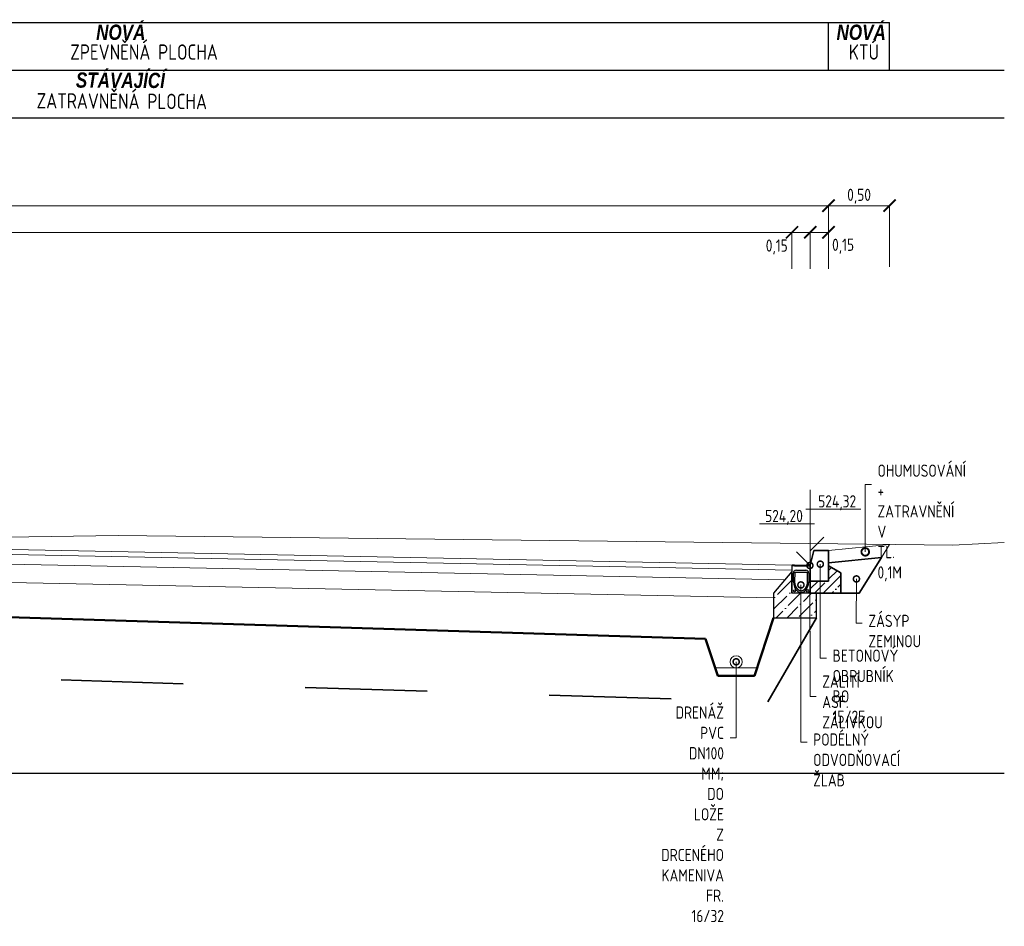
# Model space of a CAD drawing. Header units: metres. Extents: x 3405 to 3724, y 1602 to 1659.
# Tile 6 of 21: x 3415.12 to 3423.19, y 1620.14 to 1627.57. Entities that reach past the tile are written whole.
import ezdxf
from ezdxf import colors
from ezdxf.entities.mleader import LeaderData, LeaderLine
from ezdxf.enums import TextEntityAlignment as Align
from ezdxf.math import Vec2, Vec3

# ---------------------------------------------------------------- set-up
doc = ezdxf.new("R2010")
doc.units = ezdxf.units.M
doc.header["$LTSCALE"] = 0.5
doc.linetypes.add('B_CARA_04', pattern=[4, 2, -2])
for name, color, linetype in [('NOVÝ', 15, 'Continuous'), ('RP_VZ_srovnavaci rovina', 8, 'Continuous'), ('šrafy', 16, 'Continuous')]:
    doc.layers.add(name, color=color, linetype=linetype)
for name, color, linetype, lineweight in [('RP_nová', 240, 'Continuous', 35), ('RP_VZ_novy', 240, 'Continuous', 18), ('RP_VZ_novy_koty', 240, 'Continuous', 35), ('RP_VZ_novy_plan', 240, 'Continuous', 50), ('RP_VZ_novy_popis', 240, 'Continuous', 35), ('RP_VZ_novy_vymena_plane', 25, 'B_CARA_04', 35), ('RP_VZ_popis', 240, 'Continuous', 35), ('RP_VZ_stávající', 251, 'B_CARA_04', 25), ('RP_VZ_terén', 3, 'Continuous', 18)]:
    doc.layers.add(name, color=color, linetype=linetype, lineweight=lineweight)
doc.styles.add('PM-Poznámka', font='isocpeur.ttf', dxfattribs={"width": 0.8})
doc.styles.add('PM2_Poznámkový', font='isocpeur.ttf', dxfattribs={"width": 0.8, "height": 2})
doc.styles.add('PM_pozn', font='isocpeur.ttf', dxfattribs={"width": 0.8})
doc.dimstyles.new('PM-Kom_Pozn', dxfattribs={"dimscale": 0, "dimtxt": 2, "dimasz": 2, "dimexe": 0, "dimexo": 5, "dimgap": 0.35, "dimtad": 1, "dimzin": 1, "dimtxsty": 'PM-Poznámka', "dimblk": 'ARCHTICK', "dimcen": 2.5, "dimclrd": 256, "dimclre": 256, "dimclrt": 256, "dimaunit": 2, "dimadec": 6, "dimazin": 0, "dimtfac": 1, "dimtmove": 1, "dimatfit": 3, "dimldrblk": 'DOTSMALL', "dimfxl": 10, "dimfxlon": 1, "dimtfill": 1, "dimlwd": 18, "dimlwe": 18, "dimarcsym": 0})

# ---------------------------------------------------------------- blocks, each defined once
blk = doc.blocks.new('Monoblock')
at = {"layer": 'RP_VZ_novy'}
h = blk.add_hatch(dxfattribs=at)
h.set_pattern_fill('ANSI36', color=256, scale=0.02)
h.set_pattern_definition([(45, (0, 0), (0.03367596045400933, 0.1234785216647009), [0.15875, -0.03175, 0, -0.03175])])
h.paths.add_polyline_path([(431.5682376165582, 242.3022711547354), (431.4182376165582, 242.1222711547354), (431.4182376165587, 241.9222711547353), (431.7682376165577, 241.9222711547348), (431.7682376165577, 242.1222711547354), (431.7182376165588, 242.1222711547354), (431.5682376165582, 242.1222711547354)])
at = {"layer": 'RP_VZ_novy', "lineweight": 30}
for p, q in [((431.5712376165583, 242.3522711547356), (431.5682376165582, 242.3492711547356)), ((431.5682376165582, 242.3492711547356), (431.5682376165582, 242.1222711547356)), ((431.5682376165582, 242.3492711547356), (431.5712376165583, 242.3480285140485)), ((431.5882376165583, 242.3522711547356), (431.5712376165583, 242.3522711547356)), ((431.5712376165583, 242.3522711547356), (431.5724802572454, 242.3492711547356)), ((431.5712376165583, 242.3480285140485), (431.5724802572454, 242.3492711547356)), ((431.5712376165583, 242.1222711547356), (431.5712376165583, 242.3480285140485)), ((431.5724802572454, 242.3492711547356), (431.5865055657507, 242.3492711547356)), ((431.5865055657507, 242.3492711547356), (431.5882376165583, 242.3522711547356)), ((431.5865055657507, 242.3492711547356), (431.5882376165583, 242.3462711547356)), ((431.5899696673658, 242.3492711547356), (431.5882376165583, 242.3522711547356)), ((431.5899696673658, 242.3492711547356), (431.5882376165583, 242.3462711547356)), ((431.5882376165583, 242.3462711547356), (431.6982376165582, 242.3462711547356)), ((431.6965055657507, 242.3492711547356), (431.5899696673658, 242.3492711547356)), ((431.592103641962, 242.3507711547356), (431.5912376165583, 242.3492711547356)), ((431.592103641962, 242.3507711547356), (431.5952376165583, 242.3507711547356)), ((431.5927376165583, 242.2158978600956), (431.5934233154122, 242.2944711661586)), ((431.5937259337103, 242.2947711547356), (431.5934233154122, 242.2944711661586)), ((431.5937259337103, 242.2947711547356), (431.6927492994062, 242.2947711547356)), ((431.6102376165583, 242.3507711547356), (431.5952376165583, 242.3507711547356)), ((431.6052376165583, 242.3122711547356), (431.6812376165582, 242.3122711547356)), ((431.6102376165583, 242.3507711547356), (431.6133715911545, 242.3507711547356)), ((431.6133715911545, 242.3507711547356), (431.6142376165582, 242.3492711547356)), ((431.6191036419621, 242.3507711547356), (431.6182376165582, 242.3492711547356)), ((431.6191036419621, 242.3507711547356), (431.6222376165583, 242.3507711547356)), ((431.6912376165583, 242.3507711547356), (431.6943715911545, 242.3507711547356)), ((431.6930519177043, 242.2944711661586), (431.6927492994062, 242.2947711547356)), ((431.6930519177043, 242.2944711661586), (431.6937376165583, 242.2158978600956)), ((431.6943715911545, 242.3507711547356), (431.6952376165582, 242.3492711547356)), ((431.6982376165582, 242.3522711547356), (431.6965055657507, 242.3492711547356)), ((431.6982376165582, 242.3462711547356), (431.6965055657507, 242.3492711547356)), ((431.7152376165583, 242.3522711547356), (431.6982376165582, 242.3522711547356)), ((431.6982376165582, 242.3522711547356), (431.6999696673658, 242.3492711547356)), ((431.6982376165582, 242.3462711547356), (431.6999696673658, 242.3492711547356)), ((431.6999696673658, 242.3492711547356), (431.7139949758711, 242.3492711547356)), ((431.7152376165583, 242.3522711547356), (431.7139949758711, 242.3492711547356)), ((431.7139949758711, 242.3492711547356), (431.7152376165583, 242.3480285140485)), ((431.7182376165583, 242.3492711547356), (431.7152376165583, 242.3522711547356)), ((431.7182376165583, 242.3492711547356), (431.7152376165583, 242.3480285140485)), ((431.7152376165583, 242.3480285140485), (431.7152376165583, 242.1222711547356)), ((431.7182376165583, 242.1222711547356), (431.7182376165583, 242.3492711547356)), ((431.5802376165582, 242.2162711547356), (431.5802376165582, 242.2872711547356)), ((431.7062376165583, 242.2872711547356), (431.7062376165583, 242.2162711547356))]:
    blk.add_line(p, q, dxfattribs=at)
at = {"layer": 'RP_VZ_novy'}
for p, q in [((431.6372376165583, 242.3507711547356), (431.6222376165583, 242.3507711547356)), ((431.6372376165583, 242.3507711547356), (431.6403715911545, 242.3507711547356)), ((431.6403715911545, 242.3507711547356), (431.6412376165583, 242.3492711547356)), ((431.646103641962, 242.3507711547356), (431.6452376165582, 242.3492711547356)), ((431.646103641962, 242.3507711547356), (431.6492376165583, 242.3507711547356)), ((431.6642376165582, 242.3507711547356), (431.6492376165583, 242.3507711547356)), ((431.6642376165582, 242.3507711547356), (431.6673715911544, 242.3507711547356)), ((431.6673715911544, 242.3507711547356), (431.6682376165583, 242.3492711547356)), ((431.673103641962, 242.3507711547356), (431.6722376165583, 242.3492711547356)), ((431.673103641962, 242.3507711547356), (431.6762376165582, 242.3507711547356)), ((431.6912376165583, 242.3507711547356), (431.6762376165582, 242.3507711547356)), ((431.5682376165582, 242.1222711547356), (431.5712376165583, 242.1222711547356)), ((431.7152376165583, 242.1222711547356), (431.5712376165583, 242.1222711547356)), ((431.7152376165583, 242.1222711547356), (431.7182376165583, 242.1222711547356))]:
    blk.add_line(p, q, dxfattribs=at)
for points in [[(431.5682376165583, 242.3022711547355), (431.4182376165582, 242.1222711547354)], [(431.7682376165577, 242.1222711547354), (431.7682376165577, 241.9222711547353), (431.5682376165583, 241.9222711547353), (431.4182376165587, 241.9222711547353), (431.4182376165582, 242.1222711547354)]]:
    blk.add_lwpolyline(points, dxfattribs=at)
at = {"layer": 'RP_VZ_novy', "lineweight": 30}
blk.add_lwpolyline([(431.5682376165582, 242.3022711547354), (431.4182376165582, 242.1222711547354), (431.4182376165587, 241.9222711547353), (431.7682376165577, 241.9222711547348), (431.7682376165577, 242.1222711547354), (431.7182376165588, 242.1222711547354), (431.5682376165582, 242.1222711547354)], close=True, dxfattribs=at)
at = {"layer": 'RP_VZ_novy', "lineweight": 30, "flags": 128}
for points in [[(431.6248794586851, 242.1473216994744), (431.6243691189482, 242.1477422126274), (431.6238320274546, 242.1481917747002), (431.6232696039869, 242.1486704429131), (431.62268326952, 242.1491782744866), (431.6220744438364, 242.1497153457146), (431.6214445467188, 242.1502817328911), (431.6207949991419, 242.1508774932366), (431.6201272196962, 242.1515027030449), (431.6194426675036, 242.1521574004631), (431.6187428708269, 242.1528415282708), (431.6180293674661, 242.1535550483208), (431.6173036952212, 242.1542979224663), (431.6165673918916, 242.1550700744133), (431.6158219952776, 242.1558714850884), (431.6150690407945, 242.1567020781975), (431.6143100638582, 242.1575618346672), (431.6135465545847, 242.1584504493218), (431.612779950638, 242.159367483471), (431.612011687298, 242.1603124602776), (431.6112432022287, 242.1612849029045), (431.6104759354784, 242.1622843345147), (431.6097113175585, 242.1633102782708), (431.6089507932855, 242.1643622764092), (431.6081957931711, 242.1654398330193), (431.6074477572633, 242.1665424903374), (431.6067081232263, 242.1676697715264), (431.6059783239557, 242.1688212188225), (431.6052597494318, 242.1699962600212), (431.6045534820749, 242.1711939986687), (431.6038604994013, 242.1724133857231), (431.603181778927, 242.1736533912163), (431.6025182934, 242.1749129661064), (431.6018710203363, 242.1761910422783), (431.6012409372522, 242.1774865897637), (431.6006290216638, 242.1787985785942), (431.6000362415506, 242.1801259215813), (431.5994635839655, 242.1814676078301), (431.5989120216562, 242.1828225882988), (431.5983825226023, 242.1841897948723), (431.5978758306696, 242.1855680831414), (431.5973922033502, 242.1869560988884), (431.5969318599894, 242.188352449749), (431.5964950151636, 242.1897557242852), (431.5960818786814, 242.1911645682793), (431.595692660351, 242.1925775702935), (431.5953275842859, 242.1939933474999), (431.5949868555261, 242.1954105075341), (431.5946706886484, 242.1968276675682), (431.5943792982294, 242.1982434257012), (431.5941128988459, 242.1996564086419), (431.5938716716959, 242.2010652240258), (431.5936553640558, 242.2024684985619), (431.5934634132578, 242.203864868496), (431.5932952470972, 242.2052529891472), (431.5931502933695, 242.2066314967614), (431.59302797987, 242.2079990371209), (431.5929277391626, 242.2093542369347), (431.5928489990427, 242.2106957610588), (431.5927911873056, 242.212022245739), (431.5927537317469, 242.2133323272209), (431.5927360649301, 242.2146246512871), (431.5927376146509, 242.21589786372)], [(431.6937376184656, 242.21589786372), (431.6937393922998, 242.2146247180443), (431.6937222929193, 242.2133325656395), (431.6936855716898, 242.2120227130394), (431.6936284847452, 242.2106964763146), (431.6935502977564, 242.2093551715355), (431.693450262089, 242.2080001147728), (431.693327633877, 242.206632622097), (431.6931816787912, 242.205254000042), (431.6930118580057, 242.2038656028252), (431.6928180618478, 242.2024688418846), (431.6926002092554, 242.2010651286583), (431.6923582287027, 242.1996558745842), (431.6920920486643, 242.1982425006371), (431.6918015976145, 242.1968264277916), (431.6914868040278, 242.1954090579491), (431.6911475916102, 242.1939918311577), (431.6907838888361, 242.192576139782), (431.69039562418, 242.1911634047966), (431.6899827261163, 242.1897550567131), (431.6895451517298, 242.188352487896), (431.6890833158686, 242.1869569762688), (431.6885979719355, 242.1855697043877), (431.6880898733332, 242.1841918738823), (431.6875597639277, 242.1828246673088), (431.6870084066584, 242.1814692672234), (431.6864365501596, 242.1801268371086), (431.6858449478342, 242.1787985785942), (431.6852343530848, 242.1774856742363), (431.6846055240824, 242.1761893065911), (431.6839592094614, 242.1749106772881), (431.6832961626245, 242.1736509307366), (431.6826172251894, 242.1724112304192), (431.6819235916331, 242.1711923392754), (431.681216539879, 242.1699950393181), (431.6804973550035, 242.1688200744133), (431.6797673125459, 242.1676681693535), (431.6790276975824, 242.1665400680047), (431.6782797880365, 242.1654365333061), (431.6775248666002, 242.164358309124), (431.6767642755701, 242.1633060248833), (431.6759994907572, 242.1622801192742), (431.6752319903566, 242.1612810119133), (431.6744632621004, 242.160309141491), (431.6736947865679, 242.1593649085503), (431.6729280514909, 242.1584487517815), (431.6721645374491, 242.1575610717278), (431.6714057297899, 242.1567022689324), (431.6706531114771, 242.1558725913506), (431.6699081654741, 242.1550720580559), (431.669172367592, 242.1543006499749), (431.6684472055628, 242.1535584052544), (431.6677341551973, 242.1528453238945), (431.6670346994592, 242.1521614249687), (431.6663503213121, 242.1515067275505), (431.6656824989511, 242.1508812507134), (431.665032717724, 242.1502849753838), (431.6644024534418, 242.1497179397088), (431.6637931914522, 242.1491801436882), (431.6632064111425, 242.1486716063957), (431.6626435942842, 242.1481923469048), (431.6621062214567, 242.1477423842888), (431.6615957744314, 242.1473216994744)], [(431.6615957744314, 242.1473216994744), (431.6605852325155, 242.1465322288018), (431.6595406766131, 242.1457883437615), (431.6584642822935, 242.1450913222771), (431.6573582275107, 242.1444423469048), (431.6562246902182, 242.1438426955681), (431.6550658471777, 242.1432935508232), (431.6538838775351, 242.1427961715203), (431.6526809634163, 242.1423517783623), (431.6514594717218, 242.1419613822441), (431.6502218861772, 242.1416254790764), (431.6489706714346, 242.1413444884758), (431.6477082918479, 242.1411188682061), (431.6464372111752, 242.1409489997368), (431.6451598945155, 242.1408353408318), (431.6438788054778, 242.1407783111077), (431.6425964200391, 242.1407782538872), (431.6413152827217, 242.140834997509), (431.6400379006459, 242.1409482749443), (431.6387667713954, 242.1411178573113), (431.6375043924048, 242.1413435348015), (431.6362532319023, 242.1416248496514), (431.6350157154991, 242.1419611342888), (431.633794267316, 242.1423517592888), (431.6325913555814, 242.1427961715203), (431.6314093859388, 242.1432935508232), (431.6302505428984, 242.1438426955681), (431.6291170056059, 242.1444423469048), (431.628010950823, 242.1450913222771), (431.6269345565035, 242.1457883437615), (431.625890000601, 242.1465322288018), (431.6248794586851, 242.1473216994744)]]:
    blk.add_lwpolyline(points, dxfattribs=at)
at = {"layer": 'RP_VZ_novy', "lineweight": 30}
for centre, radius in [((431.5882376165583, 242.1422711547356), 0.008000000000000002), ((431.6982376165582, 242.1422711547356), 0.01)]:
    blk.add_circle(centre, radius, dxfattribs=at)
for centre, radius, start, end in [((431.6052376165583, 242.2872711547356), 0.02500000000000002, 90, 180), ((431.6812376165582, 242.2872711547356), 0.02500000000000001, 0, 90), ((431.6827725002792, 242.2162711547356), 0.10253488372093, 180, 229.6283939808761), ((431.6037027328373, 242.2162711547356), 0.1025348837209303, 310.3716060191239, 0), ((431.6432376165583, 242.1697711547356), 0.0415000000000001, 229.6283939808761, 310.3716060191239)]:
    blk.add_arc(centre, radius, start, end, dxfattribs=at)
blk = doc.blocks.new('BO12_15-25')
at = {"layer": 'šrafy'}
h = blk.add_hatch(dxfattribs=at)
h.set_pattern_fill('ANSI35', color=0, scale=0.4, angle=90, style=0)
h.set_pattern_definition([(135, (-0.05000000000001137, 0.09000000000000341), (-0.07071067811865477, -0.07071067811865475), []), (135, (-0.05000000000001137, 0.1607106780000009), (-0.07071067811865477, -0.07071067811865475), [0.125, -0.025, 0, -0.025])])
edge = h.paths.add_edge_path()
edge.add_line((-0.25, -0.06273502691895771), (-0.1500000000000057, -0.004999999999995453))
edge.add_line((-0.2499999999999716, -0.2300000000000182), (-0.25, -0.06273502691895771))
edge.add_line((0, -0.2299999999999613), (-0.2499999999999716, -0.2300000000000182))
edge.add_line((0, -0.1299999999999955), (2.842170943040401e-14, -0.2299999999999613))
edge.add_line((-0.1500000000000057, -0.1299999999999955), (0, -0.1299999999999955))
edge.add_line((-0.1500000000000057, 0.1200000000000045), (-0.1500000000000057, -0.1299999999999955))
at = {"layer": 'NOVÝ', "color": 0, "lineweight": -2}
for p, q in [((-0.1500000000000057, 0.1200000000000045), (-0.1500000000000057, -0.1299999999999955)), ((-0.03000000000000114, 0.1200000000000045), (-0.1500000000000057, 0.1200000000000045)), ((-0.03000000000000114, 0.1200000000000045), (0, 0)), ((0, -0.1299999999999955), (0, 0)), ((-0.25, -0.06273502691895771), (-0.1500000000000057, -0.004999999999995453)), ((-0.2499999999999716, -0.2300000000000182), (-0.25, -0.06273502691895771)), ((-0.1500000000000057, -0.1299999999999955), (0, -0.1299999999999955)), ((0, -0.1299999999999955), (0, -0.2299999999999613)), ((0, -0.2299999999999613), (-0.2499999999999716, -0.2300000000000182))]:
    blk.add_line(p, q, dxfattribs=at)
blk = doc.blocks.new('_DotSmall')
at = {"color": 0, "linetype": 'ByBlock', "const_width": 0.5}
blk.add_lwpolyline([(-0.0625, 0, 1), (0.0625, 0, 1)], format="xyb", close=True, dxfattribs=at)
blk = doc.blocks.new('_ARCHTICK')
at = {"color": 0, "linetype": 'ByBlock', "const_width": 0.15}
blk.add_lwpolyline([(-0.5, -0.5), (0.5, 0.5)], dxfattribs=at)
blk = doc.blocks.new('*D20')
at = {"layer": 'Defpoints', "color": 0, "transparency": 16777216}
for p in [(3421.451276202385, 1625.823873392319), (3407.717515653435, 1623.372932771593), (3421.451276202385, 1623.093697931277)]:
    blk.add_point(p, dxfattribs=at)
at = {"layer": 'RP_VZ_novy', "linetype": 'Continuous', "lineweight": 18, "transparency": 16777216}
for p, q in [((3407.717515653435, 1625.523873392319), (3407.717515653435, 1625.823873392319)), ((3407.717515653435, 1625.823873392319), (3421.451276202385, 1625.823873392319)), ((3421.451276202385, 1625.523873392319), (3421.451276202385, 1625.823873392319))]:
    blk.add_line(p, q, dxfattribs=at)
at = {"layer": 'RP_VZ_novy', "lineweight": 18, "transparency": 16777216, "xscale": 0.1, "yscale": 0.1, "zscale": 0.1, "rotation": 180}
blk.add_blockref('_ARCHTICK', (3407.717515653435, 1625.823873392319), dxfattribs=at)
at = {"layer": 'RP_VZ_novy', "lineweight": 18, "transparency": 16777216, "xscale": 0.1, "yscale": 0.1, "zscale": 0.1}
blk.add_blockref('_ARCHTICK', (3421.451276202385, 1625.823873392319), dxfattribs=at)
at = {"layer": 'RP_VZ_novy', "transparency": 16777216, "insert": (3414.58439592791, 1625.901373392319), "char_height": 0.1, "attachment_point": 5, "style": 'PM-Poznámka', "bg_fill": 3, "box_fill_scale": 1.1, "bg_fill_color": 256, "bg_fill_true_color": 13158600, "bg_fill_transparency": 0}
blk.add_mtext('13,73', dxfattribs=at)
blk = doc.blocks.new('*D21')
at = {"layer": 'Defpoints', "color": 0, "transparency": 16777216}
for p in [(3421.601276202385, 1625.823873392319), (3421.451276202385, 1623.093697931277), (3421.601276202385, 1623.092936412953)]:
    blk.add_point(p, dxfattribs=at)
at = {"layer": 'RP_VZ_novy', "linetype": 'Continuous', "lineweight": 18, "transparency": 16777216}
for p, q in [((3421.451276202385, 1625.523873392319), (3421.451276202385, 1625.823873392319)), ((3421.451276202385, 1625.823873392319), (3421.601276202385, 1625.823873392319)), ((3421.601276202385, 1625.523873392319), (3421.601276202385, 1625.823873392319))]:
    blk.add_line(p, q, dxfattribs=at)
at = {"layer": 'RP_VZ_novy', "lineweight": 18, "transparency": 16777216, "xscale": 0.1, "yscale": 0.1, "zscale": 0.1}
blk.add_blockref('_ARCHTICK', (3421.601276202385, 1625.823873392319), dxfattribs=at)
at = {"layer": 'RP_VZ_novy', "transparency": 16777216, "insert": (3421.326789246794, 1625.704159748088), "char_height": 0.1, "attachment_point": 5, "style": 'PM-Poznámka', "bg_fill": 3, "box_fill_scale": 1.1, "bg_fill_color": 256, "bg_fill_true_color": 13158600, "bg_fill_transparency": 0}
blk.add_mtext('0,15', dxfattribs=at)
at = {"layer": 'RP_VZ_novy', "lineweight": 18, "transparency": 16777216, "xscale": 0.1, "yscale": 0.1, "zscale": 0.1, "rotation": 180}
blk.add_blockref('_ARCHTICK', (3421.451276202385, 1625.823873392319), dxfattribs=at)
blk = doc.blocks.new('*D22')
at = {"layer": 'Defpoints', "color": 0, "transparency": 16777216}
for p in [(3421.751276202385, 1625.823873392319), (3421.751276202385, 1623.216926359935), (3421.601276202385, 1623.092936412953)]:
    blk.add_point(p, dxfattribs=at)
at = {"layer": 'RP_VZ_novy', "linetype": 'Continuous', "lineweight": 18, "transparency": 16777216}
for p, q in [((3421.601276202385, 1625.523873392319), (3421.601276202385, 1625.823873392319)), ((3421.601276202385, 1625.823873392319), (3421.751276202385, 1625.823873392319)), ((3421.751276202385, 1625.523873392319), (3421.751276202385, 1625.823873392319))]:
    blk.add_line(p, q, dxfattribs=at)
at = {"layer": 'RP_VZ_novy', "lineweight": 18, "transparency": 16777216, "xscale": 0.1, "yscale": 0.1, "zscale": 0.1, "rotation": 180}
blk.add_blockref('_ARCHTICK', (3421.601276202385, 1625.823873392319), dxfattribs=at)
at = {"layer": 'RP_VZ_novy', "transparency": 16777216, "insert": (3421.870372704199, 1625.710594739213), "char_height": 0.1, "attachment_point": 5, "style": 'PM-Poznámka', "bg_fill": 3, "box_fill_scale": 1.1, "bg_fill_color": 256, "bg_fill_true_color": 13158600, "bg_fill_transparency": 0}
blk.add_mtext('0,15', dxfattribs=at)
at = {"layer": 'RP_VZ_novy', "lineweight": 18, "transparency": 16777216, "xscale": 0.1, "yscale": 0.1, "zscale": 0.1}
blk.add_blockref('_ARCHTICK', (3421.751276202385, 1625.823873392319), dxfattribs=at)
blk = doc.blocks.new('*D23')
at = {"layer": 'Defpoints', "color": 0, "transparency": 16777216}
for p in [(3421.751276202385, 1626.042397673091), (3407.467515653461, 1623.372936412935), (3421.751276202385, 1623.216926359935)]:
    blk.add_point(p, dxfattribs=at)
at = {"layer": 'RP_VZ_novy_koty', "linetype": 'Continuous', "lineweight": 18, "transparency": 16777216}
for p, q in [((3407.467515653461, 1625.542397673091), (3407.467515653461, 1626.042397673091)), ((3407.467515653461, 1626.042397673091), (3421.751276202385, 1626.042397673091)), ((3421.751276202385, 1625.542397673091), (3421.751276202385, 1626.042397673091))]:
    blk.add_line(p, q, dxfattribs=at)
at = {"layer": 'RP_VZ_novy_koty', "lineweight": 18, "transparency": 16777216, "xscale": 0.1, "yscale": 0.1, "zscale": 0.1, "rotation": 180}
blk.add_blockref('_ARCHTICK', (3407.467515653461, 1626.042397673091), dxfattribs=at)
at = {"layer": 'RP_VZ_novy_koty', "lineweight": 18, "transparency": 16777216, "xscale": 0.1, "yscale": 0.1, "zscale": 0.1}
blk.add_blockref('_ARCHTICK', (3421.751276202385, 1626.042397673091), dxfattribs=at)
at = {"layer": 'RP_VZ_novy_koty', "transparency": 16777216, "insert": (3414.609395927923, 1626.119897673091), "char_height": 0.1, "attachment_point": 5, "style": 'PM-Poznámka', "bg_fill": 3, "box_fill_scale": 1.1, "bg_fill_color": 256, "bg_fill_true_color": 13158600, "bg_fill_transparency": 0}
blk.add_mtext('14,28', dxfattribs=at)
blk = doc.blocks.new('*D24')
at = {"layer": 'Defpoints', "color": 0, "transparency": 16777216}
for p in [(3422.251276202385, 1626.042397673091), (3422.251276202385, 1623.266530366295), (3421.751276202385, 1623.216926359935)]:
    blk.add_point(p, dxfattribs=at)
at = {"layer": 'RP_VZ_novy_koty', "linetype": 'Continuous', "lineweight": 18, "transparency": 16777216}
for p, q in [((3421.751276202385, 1625.542397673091), (3421.751276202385, 1626.042397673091)), ((3421.751276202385, 1626.042397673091), (3422.251276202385, 1626.042397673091)), ((3422.251276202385, 1625.542397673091), (3422.251276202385, 1626.042397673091))]:
    blk.add_line(p, q, dxfattribs=at)
at = {"layer": 'RP_VZ_novy_koty', "lineweight": 18, "transparency": 16777216, "xscale": 0.1, "yscale": 0.1, "zscale": 0.1, "rotation": 180}
blk.add_blockref('_ARCHTICK', (3421.751276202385, 1626.042397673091), dxfattribs=at)
at = {"layer": 'RP_VZ_novy_koty', "lineweight": 18, "transparency": 16777216, "xscale": 0.1, "yscale": 0.1, "zscale": 0.1}
blk.add_blockref('_ARCHTICK', (3422.251276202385, 1626.042397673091), dxfattribs=at)
at = {"layer": 'RP_VZ_novy_koty', "transparency": 16777216, "insert": (3422.001276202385, 1626.119897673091), "char_height": 0.1, "attachment_point": 5, "style": 'PM-Poznámka', "bg_fill": 3, "box_fill_scale": 1.1, "bg_fill_color": 256, "bg_fill_true_color": 13158600, "bg_fill_transparency": 0}
blk.add_mtext('0,50', dxfattribs=at)

msp = doc.modelspace()

# ---------------------------------------------------------------- linework, layer by layer
at = {"layer": 'RP_VZ_novy', "color": 240, "lineweight": 25}
for p in [(3406.523644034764, 1627.542190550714), (3422.251276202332, 1627.151845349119)]:
    msp.add_line(p, (3422.25127620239, 1627.542190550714), dxfattribs=at)
at = {"layer": 'RP_VZ_novy'}
msp.add_line((3420.824719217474, 1622.255292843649), (3421.165762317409, 1622.255292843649), dxfattribs=at)
at = {"layer": 'RP_VZ_novy', "color": 240, "lineweight": 25}
msp.add_lwpolyline([(3421.75127620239, 1627.151845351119), (3421.75127620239, 1627.542190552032)], dxfattribs=at)
at = {"layer": 'RP_VZ_novy'}
for points in [[(3407.716711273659, 1623.332940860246), (3421.450471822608, 1623.05670601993)], [(3407.717515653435, 1623.372932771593), (3421.451276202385, 1623.096697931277)], [(3407.715102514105, 1623.252957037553), (3421.393884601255, 1622.97782800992)], [(3421.751276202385, 1623.216926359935), (3422.251276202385, 1623.266530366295)], [(3407.965227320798, 1623.097895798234), (3421.301276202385, 1622.829660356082)]]:
    msp.add_lwpolyline(points, dxfattribs=at)
msp.add_circle((3420.99423396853, 1622.305496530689), 0.04999999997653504, dxfattribs=at)
at = {"layer": 'RP_VZ_novy_koty'}
msp.add_lwpolyline([(3421.601276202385, 1623.092936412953), (3421.544791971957, 1623.092936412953)], dxfattribs=at)
at = {"layer": 'RP_VZ_novy_plan'}
for points in [[(3407.467515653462, 1622.904789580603), (3420.743389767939, 1622.493240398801)], [(3420.743389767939, 1622.493240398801), (3420.844233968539, 1622.190707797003), (3421.144233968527, 1622.190707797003), (3421.301276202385, 1622.666697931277)]]:
    msp.add_lwpolyline(points, dxfattribs=at)
at = {"layer": 'RP_VZ_novy_vymena_plane'}
for points in [[(3421.651276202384, 1622.666697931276), (3421.253190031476, 1621.977192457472)], [(3407.467515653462, 1622.404744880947), (3421.253190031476, 1621.977192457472)]]:
    msp.add_lwpolyline(points, dxfattribs=at)
at = {"layer": 'RP_VZ_srovnavaci rovina'}
msp.add_line((3406.523644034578, 1621.392936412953), (3423.191423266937, 1621.392936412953), dxfattribs=at)
at = {"layer": 'RP_VZ_stávající', "linetype": 'Continuous'}
for p, q in [((3406.523644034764, 1627.151845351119), (3423.191423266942, 1627.151845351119)), ((3406.523644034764, 1626.761500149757), (3423.191423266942, 1626.761500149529))]:
    msp.add_line(p, q, dxfattribs=at)
at = {"layer": 'RP_VZ_terén'}
msp.add_lwpolyline([(3404.77359261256, 1623.581884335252), (3405.33390538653, 1623.539655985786), (3406.656311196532, 1623.558960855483), (3406.754142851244, 1623.567111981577), (3406.75450384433, 1623.567123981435), (3407.143897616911, 1623.572265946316), (3407.144355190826, 1623.57226451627), (3407.249439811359, 1623.574278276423), (3407.937515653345, 1623.578293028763), (3408.965038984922, 1623.584288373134), (3409.667296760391, 1623.534786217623), (3410.484714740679, 1623.522468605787), (3410.513620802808, 1623.506138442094), (3412.401263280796, 1623.295098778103), (3412.812833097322, 1623.29300311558), (3415.929145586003, 1623.340847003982), (3422.769981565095, 1623.260432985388), (3423.191423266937, 1623.282326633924)], dxfattribs=at)

# ---------------------------------------------------------------- block references
msp.add_blockref('Monoblock', (2989.883038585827, 1380.744426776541))
at = {"layer": 'RP_nová', "lineweight": 35, "xscale": -1}
msp.add_blockref('BO12_15-25', (3421.601276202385, 1623.096926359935), dxfattribs=at)

# ---------------------------------------------------------------- texts
at = {"layer": 'RP_VZ_popis', "lineweight": 15, "char_height": 0.125, "attachment_point": 1, "style": 'PM2_Poznámkový'}
for s, insert, width in [('{\\fArial|b1|i1|c238|p38;NOVÁ }', (3415.749846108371, 1627.525835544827), 26.87240791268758), ('{\\fArial|b1|i1|c238|p38;NOVÁ }', (3421.816877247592, 1627.525835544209), 26.87240791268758), ('ZPEVNĚNÁ PLOCHA', (3415.537187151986, 1627.363724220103), 37.7501821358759), ('KTÚ', (3421.917575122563, 1627.363724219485), 37.7501821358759)]:
    msp.add_mtext(s, dxfattribs=dict(at, insert=insert, width=width))
at = {"layer": 'RP_VZ_stávající', "linetype": 'Continuous', "char_height": 0.125, "attachment_point": 1, "rotation": 359.7080646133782, "style": 'PM2_Poznámkový'}
for s, insert, width in [('{\\fArial|b1|i1|c238|p38;STÁVAJÍCÍ}', (3415.583892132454, 1627.134538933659), 26.87240791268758), ('ZATRAVNĚNÁ PLOCHA', (3415.261853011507, 1626.964775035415), 37.7501821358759)]:
    msp.add_mtext(s, dxfattribs=dict(at, insert=insert, width=width))

# ---------------------------------------------------------------- leaders
at = {"layer": 'RP_VZ_novy_popis', "ltscale": 0.5}
ml = msp.add_multileader_mtext('Standard', dxfattribs=at)
ml.set_content('\\A1;OHUMUSOVÁNÍ + ZATRAVNĚNÍ V TL. 0,1M', color=256, style='PM-Poznámka')
ml.set_leader_properties(color=256, linetype='Continuous', lineweight=18)
ml.set_arrow_properties(name='DOTSMALL')
ml.build(insert=Vec2(0, 0))
ml.multileader.update_dxf_attribs({"text_left_attachment_type": 2, "text_right_attachment_type": 2, "dogleg_length": 1, "arrow_head_size": 0.125, "scale": 0.05})
ctx = ml.context
ctx.base_point, ctx.scale, ctx.char_height, ctx.arrow_head_size, ctx.landing_gap_size, ctx.plane_origin = Vec3(3422.102064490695, 1623.758007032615), 0.05, 0.1, 0.125, 0.05, Vec3(3419.030794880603, 1623.865749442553)
ctx.left_attachment, ctx.right_attachment = 2, 2
notes = []
notes.append((ctx, [(0, (1, 1, 0), (3422.052064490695, 1623.758007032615), (1, 0), 0.05, [(0, [(3422.052064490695, 1623.206332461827)], 0, [])])]))
ctx.mtext.insert, ctx.mtext.width, ctx.mtext.flow_direction = Vec3(3422.152064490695, 1623.921340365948), 1.576838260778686, 5
ml = msp.add_multileader_mtext('Standard', dxfattribs=at)
ml.set_content('\\A1;BETONOVÝ OBRUBNÍK BO 15/25', color=256, style='PM-Poznámka')
ml.set_leader_properties(color=256, linetype='Continuous', lineweight=18)
ml.set_arrow_properties(name='DOTSMALL')
ml.build(insert=Vec2(0, 0))
ml.multileader.update_dxf_attribs({"text_left_attachment_type": 2, "text_right_attachment_type": 2, "dogleg_length": 1, "arrow_head_size": 0.1, "scale": 0.05})
ctx = ml.context
ctx.base_point, ctx.scale, ctx.char_height, ctx.arrow_head_size, ctx.landing_gap_size, ctx.plane_origin = Vec3(3421.733680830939, 1622.335537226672), 0.05, 0.1, 0.1, 0.05, Vec3(3424.464843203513, 1623.673256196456)
ctx.left_attachment, ctx.right_attachment = 2, 2
notes.append((ctx, [(1, (1, 1, 0), (3421.683680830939, 1622.335537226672), (1, 0), 0.05, [(0, [(3421.683680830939, 1623.105533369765)], 0, [])])]))
ctx.mtext.insert, ctx.mtext.width, ctx.mtext.defined_height, ctx.mtext.flow_direction = Vec3(3421.783680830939, 1622.40557510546), 1.988534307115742, 0.7868333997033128, 5
ml = msp.add_multileader_mtext('Standard', dxfattribs=at)
ml.set_content('\\A1;ZÁSYP ZEMINOU', color=256, style='PM-Poznámka')
ml.set_leader_properties(color=256, linetype='Continuous', lineweight=18)
ml.set_arrow_properties(name='DOTSMALL')
ml.build(insert=Vec2(0, 0))
ml.multileader.update_dxf_attribs({"text_left_attachment_type": 2, "text_right_attachment_type": 2, "dogleg_length": 1, "arrow_head_size": 0.1, "scale": 0.05})
ctx = ml.context
ctx.base_point, ctx.scale, ctx.char_height, ctx.arrow_head_size, ctx.landing_gap_size, ctx.plane_origin = Vec3(3422.027936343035, 1622.620812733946), 0.05, 0.1, 0.1, 0.05, Vec3(3418.859555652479, 1623.451179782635)
ctx.left_attachment, ctx.right_attachment = 2, 2
notes.append((ctx, [(0, (1, 1, 0), (3421.977936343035, 1622.620812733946), (1, 0), 0.05, [(0, [(3421.979714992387, 1622.984538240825)], 0, [])])]))
ctx.mtext.insert, ctx.mtext.width, ctx.mtext.flow_direction = Vec3(3422.077936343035, 1622.690850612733), 1.576838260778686, 5
ml = msp.add_multileader_mtext('Standard', dxfattribs=at)
ml.set_content('\\A1;PODÉLNÝ ODVODŇOVACÍ ŽLAB', color=256, style='PM-Poznámka')
ml.set_leader_properties(color=256, linetype='Continuous', lineweight=18)
ml.set_arrow_properties(name='DOTSMALL')
ml.build(insert=Vec2(0, 0))
ml.multileader.update_dxf_attribs({"text_left_attachment_type": 2, "text_right_attachment_type": 2, "dogleg_length": 1, "arrow_head_size": 0.1, "scale": 0.05})
ctx = ml.context
ctx.base_point, ctx.scale, ctx.char_height, ctx.arrow_head_size, ctx.landing_gap_size, ctx.plane_origin = Vec3(3421.574887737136, 1621.648470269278), 0.05, 0.1, 0.1, 0.05, Vec3(3418.50616365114, 1623.426191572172)
ctx.left_attachment, ctx.right_attachment = 2, 2
notes.append((ctx, [(0, (1, 1, 0), (3421.524887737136, 1621.648470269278), (1, 0), 0.05, [(0, [(3421.524887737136, 1622.935326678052)], 0, [])])]))
ctx.mtext.insert, ctx.mtext.width, ctx.mtext.flow_direction = Vec3(3421.624887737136, 1621.718508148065), 1.576838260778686, 5
ml = msp.add_multileader_mtext('Standard', dxfattribs=at)
ml.set_content('\\A1;DRENÁŽ PVC DN100 MM; DO LOŽE Z DRCENÉHO KAMENIVA FR. 16/32', color=256, style='PM-Poznámka')
ml.set_leader_properties(color=256, linetype='Continuous', lineweight=18)
ml.set_arrow_properties(name='DOTSMALL')
ml.build(insert=Vec2(0, 0))
ml.multileader.update_dxf_attribs({"text_left_attachment_type": 2, "text_right_attachment_type": 2, "dogleg_length": 1, "arrow_head_size": 0.1, "scale": 0.05})
ctx = ml.context
ctx.base_point, ctx.scale, ctx.char_height, ctx.arrow_head_size, ctx.landing_gap_size, ctx.plane_origin = Vec3(3419.68823396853, 1621.683110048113), 0.05, 0.1, 0.1, 0.05, Vec3(3423.644268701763, 1621.453167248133)
ctx.left_attachment, ctx.right_attachment, ctx.text_align_type = 2, 2, 2
notes.append((ctx, [(0, (1, 1, 0), (3420.99423396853, 1621.683110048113), (-1, 0), 0.05, [(0, [(3420.99423396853, 1622.305496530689)], 0, [])])]))
ctx.mtext.insert, ctx.mtext.width, ctx.mtext.defined_height, ctx.mtext.alignment, ctx.mtext.flow_direction = Vec3(3420.89423396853, 1621.939814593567), 1.286167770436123, 0.6038893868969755, 3, 5
for ctx, leaders in notes:
    for number, flags, end, landing, length, lines in leaders:
        leader = LeaderData()
        leader.index, (leader.has_last_leader_line, leader.has_dogleg_vector, leader.attachment_direction) = number, flags
        leader.last_leader_point, leader.dogleg_vector, leader.dogleg_length = Vec3(end), Vec3(landing), length
        for number, points, colour, breaks in lines:
            line = LeaderLine()
            line.index, line.vertices, line.color, line.breaks = number, Vec3.list(points), colors.encode_raw_color(colour), breaks
            leader.lines.append(line)
        ctx.leaders.append(leader)

# ---------------------------------------------------------------- next in the draw order: dimensions: what is measured, and where the dimension line sits
at = {"layer": 'RP_VZ_novy'}
dim = msp.add_linear_dim(base=(3421.451276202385, 1625.823873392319), p1=(3407.717515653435, 1623.372932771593), p2=(3421.451276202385, 1623.093697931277), dimstyle='PM-Kom_Pozn', override={"dimfxl": 6}, dxfattribs=at)
dim.commit()
dim.dimension.update_dxf_attribs({"geometry": '*D20', "text_midpoint": (3414.58439592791, 1625.901373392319)})

# ---------------------------------------------------------------- next in the draw order: leaders
at = {"layer": 'RP_VZ_novy_popis', "ltscale": 0.5}
ml = msp.add_multileader_mtext('Standard', dxfattribs=at)
ml.set_content('\\A1;ZALITÍ ASF. \\PZÁLIVKOU ', color=256, style='PM-Poznámka')
ml.set_leader_properties(color=256, linetype='Continuous', lineweight=18)
ml.set_arrow_properties(name='DOTSMALL')
ml.build(insert=Vec2(0, 0))
ml.multileader.update_dxf_attribs({"text_left_attachment_type": 2, "text_right_attachment_type": 2, "dogleg_length": 1, "arrow_head_size": 0.1, "scale": 0.05})
ctx = ml.context
ctx.base_point, ctx.scale, ctx.char_height, ctx.arrow_head_size, ctx.landing_gap_size, ctx.plane_origin = Vec3(3421.649776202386, 1622.02019763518), 0.05, 0.1, 0.1, 0.05, Vec3(3420.269951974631, 1622.118071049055)
ctx.left_attachment, ctx.right_attachment = 2, 2
notes = []
notes.append((ctx, [(1, (1, 1, 0), (3421.599776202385, 1622.02019763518), (1, 0), 0.05, [(0, [(3421.598276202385, 1623.094576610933)], 0, [])])]))
ctx.mtext.insert, ctx.mtext.width, ctx.mtext.defined_height, ctx.mtext.flow_direction = Vec3(3421.699776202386, 1622.193530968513), 0.6709971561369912, 0.3777061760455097, 5
ctx.mtext.has_bg_fill, ctx.mtext.bg_color, ctx.mtext.bg_scale_factor, ctx.mtext.bg_transparency, ctx.mtext.use_window_bg_color = 1, -1027028792, 1.5, 0, 1
for ctx, leaders in notes:
    for number, flags, end, landing, length, lines in leaders:
        leader = LeaderData()
        leader.index, (leader.has_last_leader_line, leader.has_dogleg_vector, leader.attachment_direction) = number, flags
        leader.last_leader_point, leader.dogleg_vector, leader.dogleg_length = Vec3(end), Vec3(landing), length
        for number, points, colour, breaks in lines:
            line = LeaderLine()
            line.index, line.vertices, line.color, line.breaks = number, Vec3.list(points), colors.encode_raw_color(colour), breaks
            leader.lines.append(line)
        ctx.leaders.append(leader)

# ---------------------------------------------------------------- next in the draw order: linework, layer by layer
at = {"layer": 'RP_VZ_novy'}
for points in [[(3422.184246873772, 1623.159389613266), (3422.251276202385, 1623.266530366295)], [(3421.751276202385, 1623.117414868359), (3422.184246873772, 1623.159389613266)], [(3421.851276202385, 1622.866926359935), (3422.001276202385, 1622.866926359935), (3422.184246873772, 1623.159389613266)]]:
    msp.add_lwpolyline(points, dxfattribs=at)
at = {"layer": 'RP_VZ_novy', "lineweight": 35}
msp.add_lwpolyline([(3421.751276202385, 1623.117414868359), (3421.751276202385, 1623.091926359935), (3421.851276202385, 1623.034191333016), (3421.851276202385, 1622.866926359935), (3422.001276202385, 1622.866926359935), (3422.184246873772, 1623.159389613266)], close=True, dxfattribs=at)

# ---------------------------------------------------------------- next in the draw order: dimensions: what is measured, and where the dimension line sits
at = {"layer": 'RP_VZ_novy'}
dim = msp.add_linear_dim(base=(3421.601276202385, 1625.823873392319), p1=(3421.451276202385, 1623.093697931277), p2=(3421.601276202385, 1623.092936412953), dimstyle='PM-Kom_Pozn', override={"dimfxl": 6}, dxfattribs=at)
dim.commit()
dim.dimension.update_dxf_attribs({"geometry": '*D21', "text_midpoint": (3421.326789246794, 1625.704159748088), "dimtype": 160})

# ---------------------------------------------------------------- next in the draw order: dimensions: what is measured, and where the dimension line sits
dim = msp.add_linear_dim(base=(3421.751276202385, 1625.823873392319), p1=(3421.601276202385, 1623.092936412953), p2=(3421.751276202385, 1623.216926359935), dimstyle='PM-Kom_Pozn', override={"dimfxl": 6}, dxfattribs=at)
dim.commit()
dim.dimension.update_dxf_attribs({"geometry": '*D22', "text_midpoint": (3421.870372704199, 1625.710594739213), "dimtype": 160})

# ---------------------------------------------------------------- next in the draw order: dimensions: what is measured, and where the dimension line sits
at = {"layer": 'RP_VZ_novy_koty'}
dim = msp.add_linear_dim(base=(3421.751276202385, 1626.042397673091), p1=(3407.467515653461, 1623.372936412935), p2=(3421.751276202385, 1623.216926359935), dimstyle='PM-Kom_Pozn', dxfattribs=at)
dim.commit()
dim.dimension.update_dxf_attribs({"geometry": '*D23', "text_midpoint": (3414.609395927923, 1626.119897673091)})

# ---------------------------------------------------------------- next in the draw order: linework, layer by layer
at = {"layer": 'RP_VZ_novy_koty', "linetype": 'Continuous', "lineweight": 18}
for p, q in [((3421.601276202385, 1623.715850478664), (3421.601276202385, 1623.093697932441)), ((3421.186098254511, 1623.435514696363), (3421.636206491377, 1623.435514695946)), ((3421.601276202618, 1623.093697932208), (3421.48877620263, 1623.206197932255))]:
    msp.add_line(p, q, dxfattribs=at)

# ---------------------------------------------------------------- next in the draw order: texts
at = {"layer": 'RP_VZ_novy_koty', "linetype": 'Continuous', "lineweight": 15, "style": 'PM_pozn', "width": 0.8}
msp.add_text('524,20', height=0.1, rotation=359.999999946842, dxfattribs=at).set_placement((3421.540976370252, 1623.420287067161), align=Align.BOTTOM_RIGHT)

# ---------------------------------------------------------------- next in the draw order: dimensions: what is measured, and where the dimension line sits
at = {"layer": 'RP_VZ_novy_koty'}
dim = msp.add_linear_dim(base=(3422.251276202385, 1626.042397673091), p1=(3421.751276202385, 1623.216926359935), p2=(3422.251276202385, 1623.266530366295), dimstyle='PM-Kom_Pozn', dxfattribs=at)
dim.commit()
dim.dimension.update_dxf_attribs({"geometry": '*D24', "text_midpoint": (3422.001276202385, 1626.119897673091)})

# ---------------------------------------------------------------- next in the draw order: linework, layer by layer
at = {"layer": 'RP_VZ_novy_koty', "linetype": 'Continuous', "lineweight": 18}
for p, q in [((3422.01645415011, 1623.555530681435), (3421.566345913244, 1623.555530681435)), ((3421.601276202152, 1623.213942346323), (3421.713776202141, 1623.32644234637))]:
    msp.add_line(p, q, dxfattribs=at)

# ---------------------------------------------------------------- next in the draw order: texts
at = {"layer": 'RP_VZ_novy_koty', "linetype": 'Continuous', "lineweight": 15, "style": 'PM_pozn', "width": 0.8}
msp.add_text('524,32', height=0.1, dxfattribs=at).set_placement((3421.977576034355, 1623.540303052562), align=Align.BOTTOM_RIGHT)

doc.saveas('drawing.dxf')
